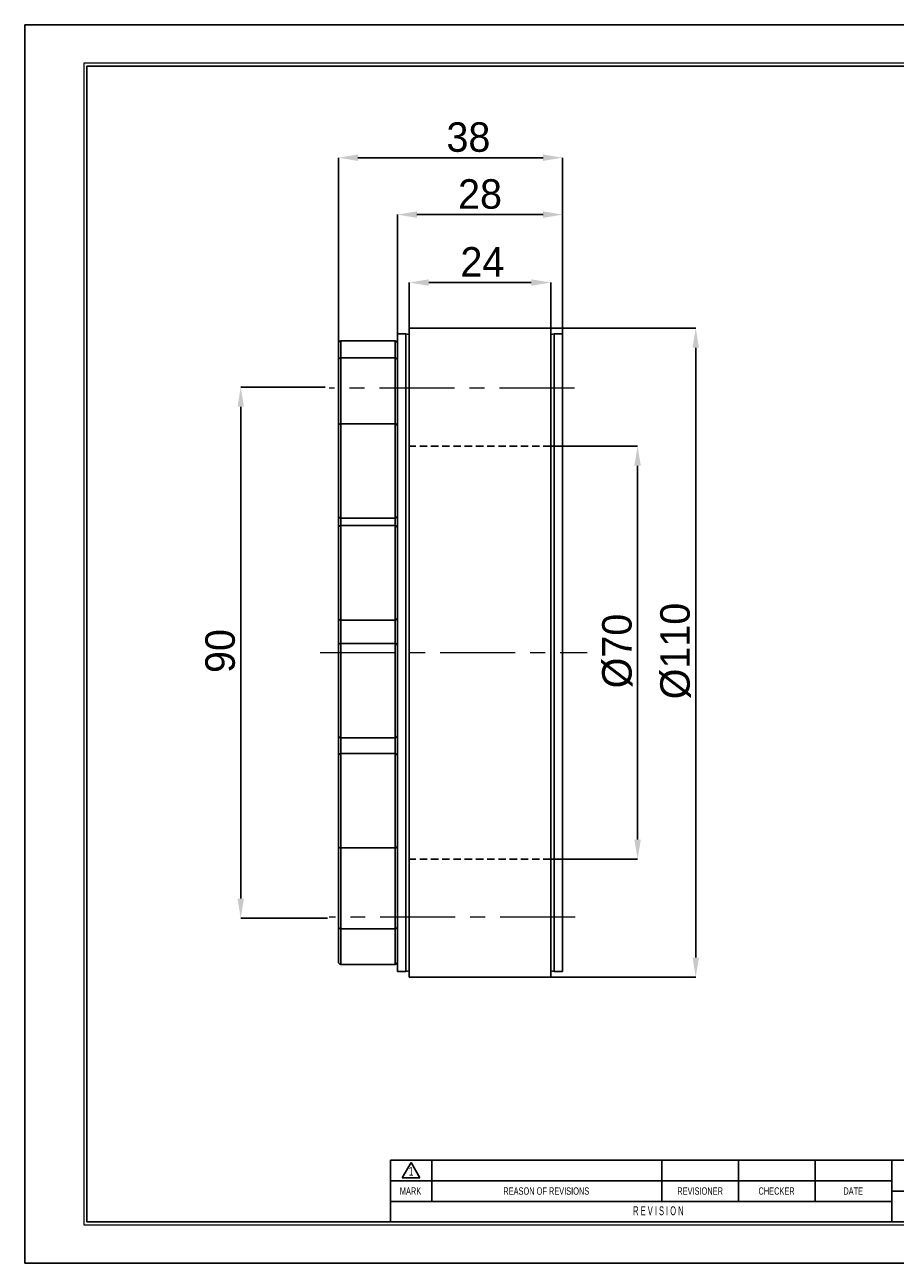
# Model space of a CAD drawing. Header units: millimetres. Extents: x 0 to 297, y 0 to 210.
# Tile 1 of 2: x 0 to 148, y 0 to 210. Entities that reach past the tile are written whole.
import ezdxf
from ezdxf.enums import TextEntityAlignment as Align

# ---------------------------------------------------------------- set-up
doc = ezdxf.new("R2010")
doc.units = ezdxf.units.MM
doc.header["$PDSIZE"] = -1
doc.linetypes.add('CENTERX2', pattern=[20.32, 12.7, -2.54, 2.54, -2.54])
doc.linetypes.add('HIDDEN', pattern=[1.905, 1.27, -0.635])
for name, color, linetype in [('가상선', 2, 'HIDDEN'), ('문자', 7, 'Continuous'), ('중심선', 1, 'CENTERX2')]:
    doc.layers.add(name, color=color, linetype=linetype)
doc.layers.add('치수선', color=5, linetype='Continuous', lineweight=15)
doc.styles.add('SLDTEXTSTYLE0', font='TXT', dxfattribs={"width": 0.75})
doc.styles.add('SLDTEXTSTYLE2', font='TXT', dxfattribs={"width": 0.75, "bigfont": 'bigfont'})
doc.styles.add('SLDTEXTSTYLE8', font='TXT', dxfattribs={"width": 0.633333})
doc.dimstyles.new('SLDDIMSTYLE0', dxfattribs={"dimtxt": 3.5, "dimasz": 3.302, "dimexe": 0, "dimexo": 0.0625, "dimgap": 0.875, "dimtad": 1, "dimrnd": 1e-09, "dimzin": 12, "dimdsep": 46, "dimtxsty": 'SLDTEXTSTYLE0', "dimsah": 1, "dimcen": 0.09, "dimadec": 0, "dimazin": 3, "dimtfac": 1, "dimtofl": 0, "dimtmove": 0, "dimatfit": 3, "dimfxl": 1, "dimfrac": 2, "dimtolj": 1, "dimtzin": 12, "dimarcsym": 0})

# ---------------------------------------------------------------- blocks, each defined once
blk = doc.blocks.new('AAAA')
at = {"color": 250, "true_color": 0x191924}
for p, q in [((-298.87, 124.28), (-595.87, 124.28)), ((-595.87, 124.28), (-595.87, -85.72)), ((-595.87, -85.72), (-298.87, -85.72))]:
    blk.add_line(p, q, dxfattribs=at)
at = {"lineweight": 0}
for p, q in [((-305.37, 117.78), (-585.87, 117.78)), ((-585.87, 117.78), (-585.87, -79.22)), ((-585.87, -79.22), (-305.37, -79.22))]:
    blk.add_line(p, q, dxfattribs=at)
for p, q in [((-305.87, 117.28), (-585.37, 117.28)), ((-585.37, 117.28), (-585.37, -78.72)), ((-435.87, -68.22), (-533.87, -68.22)), ((-533.87, -68.22), (-533.87, -78.72)), ((-531.87, -71.21), (-530.37, -68.61)), ((-530.37, -68.61), (-528.87, -71.21)), ((-526.87, -68.22), (-526.87, -75.22)), ((-487.87, -68.22), (-487.87, -75.22)), ((-474.87, -68.22), (-474.87, -75.22)), ((-461.87, -68.22), (-461.87, -75.22)), ((-448.87, -68.22), (-448.87, -78.72)), ((-531.87, -71.21), (-528.87, -71.21)), ((-448.87, -71.72), (-533.87, -71.72)), ((-448.87, -75.22), (-533.87, -75.22)), ((-448.87, -73.52), (-435.87, -73.52)), ((-585.37, -78.72), (-305.87, -78.72))]:
    blk.add_line(p, q)
at = {"color": 250, "true_color": 0x191924, "width": 0.75}
for tag, height, style, p in [('TITLE', 2.5, 'SLDTEXTSTYLE2', (-358.7, -62.04)), ('도번', 2.5, 'SLDTEXTSTYLE2', (-344.69, -70.81)), ('필렛', 1.15, 'SLDTEXTSTYLE0', (-416.62, -75.73)), ('SCALE', 1.2, 'SLDTEXTSTYLE0', (-342.09, -76.51)), ('DATE', 1.2, 'SLDTEXTSTYLE0', (-318.85, -76.56)), ('모따기', 1.15, 'SLDTEXTSTYLE0', (-416.62, -78.33))]:
    blk.add_attdef(tag, text='', height=height, dxfattribs=dict(at, style=style)).set_placement(p, align=Align.BOTTOM_LEFT)
at = {"layer": '문자', "attachment_point": 2}
for s, insert, char_height, style in [('1', (-530.38, -69.37), 1.5, 'SLDTEXTSTYLE0'), ('MARK', (-530.48, -72.85), 1.25, 'SLDTEXTSTYLE0'), ('REASON OF REVISIONS', (-507.46, -72.85), 1.25, 'SLDTEXTSTYLE0'), ('REVISIONER', (-481.38, -72.85), 1.25, 'SLDTEXTSTYLE0'), ('CHECKER', (-468.42, -72.85), 1.25, 'SLDTEXTSTYLE0'), ('DATE', (-455.43, -72.85), 1.25, 'SLDTEXTSTYLE0'), ('R E V I S I O N', (-488.46, -76.07), 1.5, 'SLDTEXTSTYLE8')]:
    blk.add_mtext(s, dxfattribs=dict(at, insert=insert, char_height=char_height, style=style))
blk = doc.blocks.new('_D')
at = {"layer": 'Defpoints', "color": 0}
for p in [(89.21, 138.59), (89.21, 68.59), (103.92, 68.59)]:
    blk.add_point(p, dxfattribs=at)
at = {"layer": '치수선', "color": 0, "lineweight": -2}
for p, q in [((89.27, 138.59), (103.92, 138.59)), ((103.92, 135.29), (103.92, 71.9)), ((89.27, 68.59), (103.92, 68.59))]:
    blk.add_line(p, q, dxfattribs=at)
at = {"layer": '치수선', "color": 0}
for points in [[(103.37, 135.29), (104.47, 135.29), (103.92, 138.59)], [(103.37, 71.9), (104.47, 71.9), (103.92, 68.59)]]:
    blk.add_solid(points, dxfattribs=at)
at = {"layer": '치수선', "color": 3, "insert": (97.91, 103.87), "char_height": 5, "attachment_point": 2, "rotation": 90}
blk.add_mtext('\\A1;%%c70', dxfattribs=at)
blk = doc.blocks.new('_D_1')
at = {"layer": 'Defpoints', "color": 0}
for p in [(89.21, 158.59), (89.21, 48.59), (113.78, 48.59)]:
    blk.add_point(p, dxfattribs=at)
at = {"layer": '치수선', "color": 0, "lineweight": -2}
for p, q in [((89.27, 158.59), (113.78, 158.59)), ((113.78, 155.29), (113.78, 51.9)), ((89.27, 48.59), (113.78, 48.59))]:
    blk.add_line(p, q, dxfattribs=at)
at = {"layer": '치수선', "color": 0}
for points in [[(113.23, 155.29), (114.33, 155.29), (113.78, 158.59)], [(113.23, 51.9), (114.33, 51.9), (113.78, 48.59)]]:
    blk.add_solid(points, dxfattribs=at)
at = {"layer": '치수선', "color": 3, "insert": (107.76, 103.87), "char_height": 5, "attachment_point": 2, "rotation": 90}
blk.add_mtext('\\A1;%%c110', dxfattribs=at)
blk = doc.blocks.new('_D_2')
at = {"layer": 'Defpoints', "color": 0}
for p in [(65.21, 166.35), (65.21, 158.59), (89.21, 158.59)]:
    blk.add_point(p, dxfattribs=at)
at = {"layer": '치수선', "color": 0, "lineweight": -2}
for p, q in [((65.21, 158.66), (65.21, 166.35)), ((85.9, 166.35), (68.51, 166.35)), ((89.21, 158.66), (89.21, 166.35))]:
    blk.add_line(p, q, dxfattribs=at)
at = {"layer": '치수선', "color": 0}
for points in [[(68.51, 166.9), (68.51, 165.8), (65.21, 166.35)], [(85.9, 166.9), (85.9, 165.8), (89.21, 166.35)]]:
    blk.add_solid(points, dxfattribs=at)
at = {"layer": '치수선', "color": 3, "insert": (77.61, 172.36), "char_height": 5, "attachment_point": 2}
blk.add_mtext('\\A1;24', dxfattribs=at)
blk = doc.blocks.new('_D_3')
at = {"layer": 'Defpoints', "color": 0}
for p in [(51, 148.59), (36.64, 58.59), (51.42, 58.59)]:
    blk.add_point(p, dxfattribs=at)
at = {"layer": '치수선', "color": 0, "lineweight": -2}
for p, q in [((50.94, 148.59), (36.64, 148.59)), ((36.64, 145.29), (36.64, 61.9)), ((51.36, 58.59), (36.64, 58.59))]:
    blk.add_line(p, q, dxfattribs=at)
at = {"layer": '치수선', "color": 0}
for points in [[(36.09, 145.29), (37.19, 145.29), (36.64, 148.59)], [(36.09, 61.9), (37.19, 61.9), (36.64, 58.59)]]:
    blk.add_solid(points, dxfattribs=at)
at = {"layer": '치수선', "color": 3, "insert": (30.64, 103.87), "char_height": 5, "attachment_point": 2, "rotation": 90}
blk.add_mtext('\\A1;90', dxfattribs=at)
blk = doc.blocks.new('_D_4')
at = {"layer": 'Defpoints', "color": 0}
for p in [(63.21, 177.87), (91.21, 157.67), (63.21, 153.19)]:
    blk.add_point(p, dxfattribs=at)
at = {"layer": '치수선', "color": 0, "lineweight": -2}
for p, q in [((63.21, 153.25), (63.21, 177.87)), ((87.9, 177.87), (66.51, 177.87)), ((91.21, 157.73), (91.21, 177.87))]:
    blk.add_line(p, q, dxfattribs=at)
at = {"layer": '치수선', "color": 0}
for points in [[(66.51, 178.42), (66.51, 177.32), (63.21, 177.87)], [(87.9, 178.42), (87.9, 177.32), (91.21, 177.87)]]:
    blk.add_solid(points, dxfattribs=at)
at = {"layer": '치수선', "color": 3, "insert": (77.21, 183.87), "char_height": 5, "attachment_point": 2}
blk.add_mtext('\\A1;28', dxfattribs=at)
blk = doc.blocks.new('_D_5')
at = {"layer": 'Defpoints', "color": 0}
for p in [(53.21, 187.52), (91.21, 157.67), (53.21, 146.61)]:
    blk.add_point(p, dxfattribs=at)
at = {"layer": '치수선', "color": 0, "lineweight": -2}
for p, q in [((53.21, 146.68), (53.21, 187.52)), ((87.9, 187.52), (56.51, 187.52)), ((91.21, 157.73), (91.21, 187.52))]:
    blk.add_line(p, q, dxfattribs=at)
at = {"layer": '치수선', "color": 0}
for points in [[(56.51, 188.07), (56.51, 186.97), (53.21, 187.52)], [(87.9, 188.07), (87.9, 186.97), (91.21, 187.52)]]:
    blk.add_solid(points, dxfattribs=at)
at = {"layer": '치수선', "color": 3, "insert": (75.24, 193.52), "char_height": 5, "attachment_point": 2}
blk.add_mtext('\\A1;38', dxfattribs=at)

msp = doc.modelspace()

# ---------------------------------------------------------------- linework, layer by layer
for p, q in [((64.637, 157.669), (63.207, 157.669)), ((63.207, 157.669), (63.207, 49.519)), ((65.207, 157.527), (64.637, 157.669)), ((64.637, 107.974), (64.637, 157.669)), ((89.207, 158.594), (65.207, 158.594)), ((65.207, 48.594), (65.207, 158.594)), ((89.207, 48.594), (89.207, 158.594)), ((89.777, 157.669), (89.207, 157.527)), ((91.207, 157.669), (89.777, 157.669)), ((89.777, 107.974), (89.777, 157.669)), ((91.207, 49.697), (91.207, 157.669)), ((53.207, 153.186), (53.207, 156.047)), ((62.807, 156.447), (53.607, 156.447)), ((53.607, 156.447), (53.607, 153.586)), ((62.807, 153.586), (62.807, 156.447)), ((62.807, 153.586), (53.607, 153.586)), ((53.607, 153.586), (53.607, 142.408)), ((62.807, 142.408), (62.807, 153.586)), ((53.207, 142.008), (53.207, 153.186)), ((53.207, 141.818), (53.207, 142.008)), ((53.207, 126.808), (53.207, 141.818)), ((62.807, 142.408), (53.607, 142.408)), ((53.607, 142.408), (53.607, 142.208)), ((53.607, 142.208), (53.607, 126.408)), ((62.807, 142.208), (62.807, 142.408)), ((62.807, 126.408), (62.807, 142.208)), ((53.207, 124.728), (53.207, 126.808)), ((53.607, 126.408), (62.807, 126.408)), ((53.607, 126.408), (53.607, 125.128)), ((62.807, 125.128), (62.807, 126.408)), ((53.207, 123.07), (53.207, 124.728)), ((62.807, 125.128), (53.607, 125.128)), ((53.607, 125.128), (53.607, 123.382)), ((62.807, 123.382), (62.807, 125.128)), ((53.207, 109.528), (53.207, 123.07)), ((53.607, 123.382), (53.607, 109.128)), ((62.807, 109.128), (62.807, 123.382)), ((53.207, 104.767), (53.207, 109.528)), ((53.607, 109.128), (62.807, 109.128)), ((53.607, 109.128), (53.607, 105.167)), ((62.807, 105.167), (62.807, 109.128)), ((64.637, 49.519), (64.637, 107.974)), ((89.777, 49.519), (89.777, 107.974)), ((62.807, 105.167), (53.607, 105.167)), ((53.607, 105.167), (53.607, 100.638)), ((62.807, 100.638), (62.807, 105.167)), ((53.207, 100.464), (53.207, 104.767)), ((53.207, 89.567), (53.207, 100.464)), ((53.607, 100.638), (53.607, 89.167)), ((62.807, 89.167), (62.807, 100.638)), ((53.207, 86.079), (53.207, 89.567)), ((53.607, 89.167), (62.807, 89.167)), ((53.607, 89.167), (53.607, 86.479)), ((62.807, 86.479), (62.807, 89.167)), ((62.807, 86.479), (53.607, 86.479)), ((53.607, 86.479), (53.607, 78.479)), ((62.807, 78.479), (62.807, 86.479)), ((53.207, 78.479), (53.207, 86.079)), ((53.207, 70.879), (53.207, 78.479)), ((53.607, 78.479), (53.607, 70.479)), ((62.807, 70.479), (62.807, 78.479)), ((53.207, 61.468), (53.207, 70.879)), ((53.607, 70.479), (62.807, 70.479)), ((53.607, 70.479), (53.607, 61.294)), ((62.807, 61.294), (62.807, 70.479)), ((53.207, 57.165), (53.207, 61.468)), ((53.607, 61.294), (53.607, 56.765)), ((62.807, 56.765), (62.807, 61.294)), ((53.207, 52.8), (53.207, 57.165)), ((53.607, 56.765), (62.807, 56.765)), ((53.607, 56.765), (53.607, 52.488)), ((62.807, 52.488), (62.807, 56.765)), ((53.207, 51.142), (53.207, 52.8)), ((53.607, 52.488), (53.607, 50.742)), ((53.607, 50.742), (62.807, 50.742)), ((62.807, 50.742), (62.807, 52.488)), ((63.207, 49.519), (64.637, 49.519)), ((64.637, 49.519), (65.207, 49.662)), ((65.207, 48.594), (89.207, 48.594)), ((89.207, 49.662), (89.777, 49.519)), ((89.777, 49.519), (91.207, 49.519)), ((91.207, 49.519), (91.207, 49.697))]:
    msp.add_line(p, q)
for centre, start, end in [((53.607, 156.047), 90, 180), ((62.807, 156.047), 0, 90), ((53.607, 153.186), 90, 180), ((62.807, 153.186), 0, 90), ((53.607, 142.008), 90, 180), ((62.807, 142.008), 0, 90), ((53.607, 126.808), 180, 270), ((62.807, 126.808), 270, 0), ((53.607, 124.728), 90, 180), ((62.807, 124.728), 0, 90), ((53.607, 109.528), 180, 270), ((62.807, 109.528), 270, 0), ((53.607, 104.767), 90, 180), ((62.807, 104.767), 0, 90), ((53.607, 89.567), 180, 270), ((62.807, 89.567), 270, 0), ((53.607, 86.079), 90, 180), ((62.807, 86.079), 0, 90), ((53.607, 70.879), 180, 270), ((62.807, 70.879), 270, 0), ((53.607, 57.165), 180, 270), ((62.807, 57.165), 270, 0), ((53.607, 51.142), 180, 270), ((62.807, 51.142), 270, 0)]:
    msp.add_arc(centre, 0.4, start, end)
at = {"layer": '가상선'}
for p, q in [((89.207, 138.594), (65.207, 138.594)), ((89.207, 68.594), (65.207, 68.594))]:
    msp.add_line(p, q, dxfattribs=at)
at = {"layer": '중심선', "linetype": 'CENTERX2', "lineweight": 0}
for p, q in [((93.207, 148.447), (51.607, 148.447)), ((50.128, 103.594), (95.398, 103.594)), ((93.326, 58.742), (51.607, 58.742))]:
    msp.add_line(p, q, dxfattribs=at)

# ---------------------------------------------------------------- block references
at = {"color": 7, "linetype": 'Continuous'}
msp.add_blockref('AAAA', (595.902, 85.776), dxfattribs=at)

# ---------------------------------------------------------------- dimensions: what is measured, and where the dimension line sits
at = {"layer": '치수선', "color": 5, "true_color": 0x0000ff}
for base, p1, p2, picture, middle in [((53.207, 187.522), (91.207, 157.669), (53.207, 146.614), '_D_5', (75.237, 187.522)), ((63.207, 177.871), (91.207, 157.669), (63.207, 153.186), '_D_4', (77.207, 177.871)), ((65.207, 166.348), (89.207, 158.594), (65.207, 158.594), '_D_2', (77.612, 166.348))]:
    dim = msp.add_linear_dim(base=base, p1=p1, p2=p2, dimstyle='SLDDIMSTYLE0', override={"dimtxt": 5, "dimtxsty": 'Standard', "dimclrt": 3}, dxfattribs=at)
    dim.commit()
    dim.dimension.update_dxf_attribs({"geometry": picture, "text_midpoint": middle, "dimtype": 160})
for base, p1, p2, picture, middle in [((113.777, 48.594), (89.207, 158.594), (89.207, 48.594), '_D_1', (113.777, 103.868)), ((103.917, 68.594), (89.207, 138.594), (89.207, 68.594), '_D', (103.917, 103.868))]:
    dim = msp.add_linear_dim(base=base, p1=p1, p2=p2, angle=90, text='%%c<>', dimstyle='SLDDIMSTYLE0', override={"dimtxt": 5, "dimtxsty": 'Standard', "dimclrt": 3}, dxfattribs=at)
    dim.commit()
    dim.dimension.update_dxf_attribs({"geometry": picture, "text_midpoint": middle, "dimtype": 160})
dim = msp.add_linear_dim(base=(36.637, 58.594), p1=(50.998, 148.594), p2=(51.424, 58.594), angle=90, dimstyle='SLDDIMSTYLE0', override={"dimtxt": 5, "dimtxsty": 'Standard', "dimclrt": 3}, dxfattribs=at)
dim.commit()
dim.dimension.update_dxf_attribs({"geometry": '_D_3', "text_midpoint": (36.637, 103.868), "dimtype": 160})

doc.saveas('drawing.dxf')
